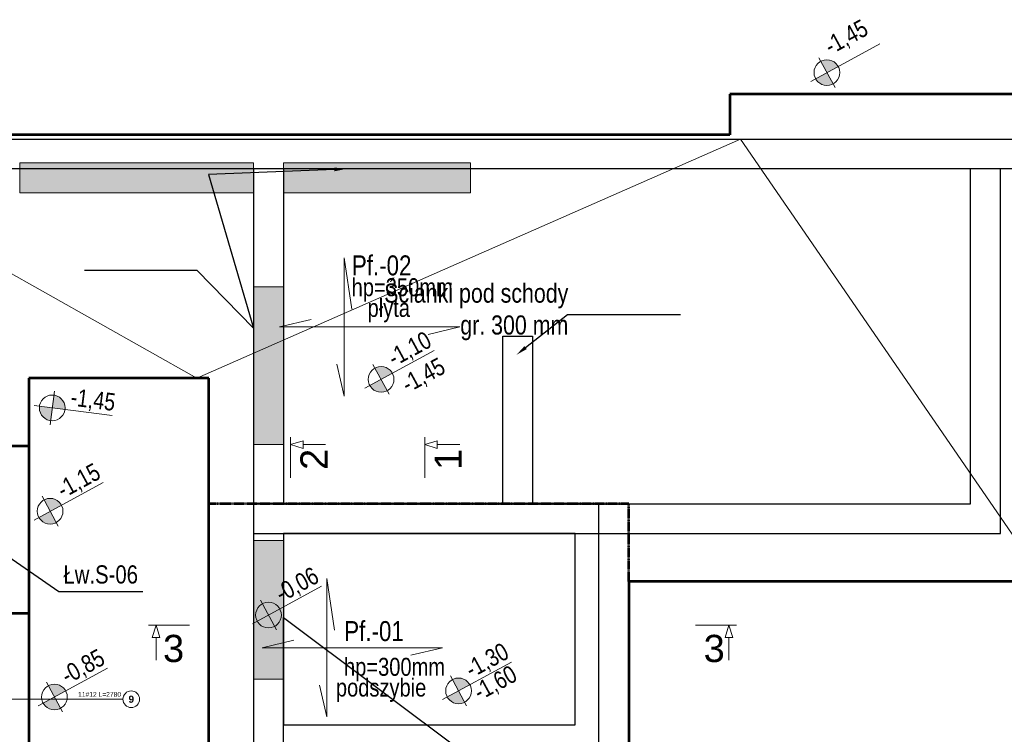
# Model space of a CAD drawing. Extents: x -274995 to 107519, y -337635 to 244261.
# Tile 38 of 49: x 48191 to 56429, y -15684 to -9707. Entities that reach past the tile are written whole.
import ezdxf
from ezdxf import colors
from ezdxf.entities.mleader import LeaderData, LeaderLine
from ezdxf.enums import TextEntityAlignment as Align
from ezdxf.math import Vec2, Vec3

# ---------------------------------------------------------------- set-up
doc = ezdxf.new("R2010")
doc.units = 0
doc.header["$LTSCALE"] = 10
doc.header["$MEASUREMENT"] = 0
doc.linetypes.add('HIDDEN', pattern=[0.375, 0.25, -0.125])
for name, color, linetype, lineweight in [('P-Linia1a', 142, 'Continuous', 53), ('P-Opis', 1, 'Continuous', 18), ('P-Opis fundamenty', 193, 'Continuous', 9), ('P-Opis ściany', 6, 'Continuous', 9), ('P-Ściana żelbetowa', 50, 'Continuous', 30)]:
    doc.layers.add(name, color=color, linetype=linetype, lineweight=lineweight)
doc.layers.add('RCAD_opis rozkładu', color=7, linetype='Continuous')
doc.styles.add('_Fd Opis', font='arial.ttf', dxfattribs={"width": 0.8})
doc.styles.add('CDMSTYLE', font='arial.ttf', dxfattribs={"width": 0.8})
doc.styles.add('style1', font='arial.ttf')
doc.styles.add('style3', font='arialbd.ttf')

msp = doc.modelspace()

# ---------------------------------------------------------------- hatches: boundary and pattern name
at = {"layer": 'P-Opis'}
h = msp.add_hatch(color=1, dxfattribs=at)
h.dxf.hatch_style = 1
h.paths.add_polyline_path([(54944.92579, -10149.28506), (54850.57758, -10200.65799, 0.4142135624), (54996.29872, -10243.63328)])
h.paths.add_polyline_path([(54893.55287, -10054.93685), (54944.92579, -10149.28506), (55039.27401, -10097.91214, 0.4142135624)])
h = msp.add_hatch(color=1, dxfattribs=at)
h.dxf.hatch_style = 1
h.paths.add_polyline_path([(51214.80675, -12715.53727), (51120.45854, -12766.9102, 0.4142135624), (51266.17968, -12809.88549)])
h.paths.add_polyline_path([(51163.43382, -12621.18906), (51214.80675, -12715.53727), (51309.15497, -12664.16435, 0.4142135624)])
h = msp.add_hatch(color=1, dxfattribs=at)
h.dxf.hatch_style = 1
h.paths.add_polyline_path([(48463.06228, -12953.90026), (48356.48389, -12940.41658, 0.4142135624), (48449.5786, -13060.47865)])
h.paths.add_polyline_path([(48476.54596, -12847.32187), (48463.06228, -12953.90026), (48569.64067, -12967.38394, 0.4142135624)])
h = msp.add_hatch(color=1, dxfattribs=at)
h.dxf.hatch_style = 1
h.paths.add_polyline_path([(48445.49298, -13818.19024), (48351.14477, -13869.56317, 0.4142135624), (48496.86591, -13912.53846)])
h.paths.add_polyline_path([(48394.12005, -13723.84203), (48445.49298, -13818.19024), (48539.84119, -13766.81732, 0.4142135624)])
h = msp.add_hatch(color=1, dxfattribs=at)
h.dxf.hatch_style = 1
h.paths.add_polyline_path([(50272.5546, -14686.67269), (50178.20638, -14738.04561, 0.4142135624), (50323.92752, -14781.0209)])
h.paths.add_polyline_path([(50221.18167, -14592.32447), (50272.5546, -14686.67269), (50366.90281, -14635.29976, 0.4142135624)])
h = msp.add_hatch(color=1, dxfattribs=at)
h.dxf.hatch_style = 1
h.paths.add_polyline_path([(51862.55977, -15320.92678), (51768.21156, -15372.29971, 0.4142135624), (51913.9327, -15415.27499)])
h.paths.add_polyline_path([(51811.18684, -15226.57856), (51862.55977, -15320.92678), (51956.90798, -15269.55385, 0.4142135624)])
h = msp.add_hatch(color=1, dxfattribs=at)
h.dxf.hatch_style = 1
h.paths.add_polyline_path([(48481.55615, -15372.24915), (48387.20794, -15423.62208, 0.4142135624), (48532.92908, -15466.59737)])
h.paths.add_polyline_path([(48430.18323, -15277.90094), (48481.55615, -15372.24915), (48575.90437, -15320.87623, 0.4142135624)])
at = {"layer": 'P-Opis ściany', "lineweight": 0, "true_color": 0xd100d1}
h = msp.add_hatch(dxfattribs=at)
h.set_pattern_fill('ANSI33', color=212, scale=20)
h.set_pattern_definition([(45, (57413.17, 230177.87), (-89.80256, 89.80256), []), (45, (57502.97, 230177.87), (-89.80256, 89.80256), [63.5, -31.75])])
h.paths.add_polyline_path([(67447.48249, -13720.18555), (67697.48249, -13720.18555), (67697.5184, -14820.18555), (67447.5184, -14820.18555)])
h.paths.add_polyline_path([(59622.5184, -13920.22732), (59872.51781, -13920.22732), (59872.51781, -14940.22732), (59622.5184, -14940.22732)])
h.paths.add_polyline_path([(59872.51781, -19544.55424), (59622.49917, -19544.55424), (59622.49917, -20564.55424), (59872.51781, -20564.55424)])
h.paths.add_polyline_path([(59872.51781, -21694.55424), (59622.51781, -21694.55424), (59622.51781, -22714.57427), (59872.51781, -22714.57427)])
h.paths.add_polyline_path([(50147.5184, -18921.71688), (50397.5184, -18921.71688), (50397.54017, -23931.71688), (50147.54017, -23931.71688)])
h.paths.add_polyline_path([(47947.54017, -24800.22598), (50147.54017, -24800.22598), (50147.54017, -25050.2114), (47947.54017, -25050.22598)])
h.paths.add_polyline_path([(50147.54144, -15941.02333), (50397.54144, -15941.02333), (50397.54144, -17841.02333), (50147.54144, -17841.02333)])
h.paths.add_polyline_path([(50147.54144, -14062.22742), (50397.54144, -14062.22742), (50397.54144, -15222.22742), (50147.54144, -15222.22742)])
h.paths.add_polyline_path([(50397.54144, -11940.23629), (50147.54144, -11940.23629), (50147.54144, -13260.23932), (50397.54144, -13260.23932)])
h.paths.add_polyline_path([(47642.5184, -14972.70255), (47892.5184, -14972.70255), (47892.5184, -16000.2566), (47642.5184, -16000.2566)])
h.paths.add_polyline_path([(47642.5184, -16450.2566), (47892.5184, -16450.2566), (47892.5184, -18350.25132), (47642.5184, -18350.25132)])
h.paths.add_polyline_path([(43050.46771, -16450.33425), (44070.46854, -16450.33425), (44070.46854, -16200.33425), (43050.46771, -16200.33425)])
h.paths.add_polyline_path([(42147.55478, -11165.23154), (42397.55478, -11165.23154), (42397.55478, -12640.3291), (42147.55478, -12640.3291)])
h.paths.add_polyline_path([(50397.54144, -10905.22732), (51962.5184, -10905.22732), (51962.5184, -11155.22732), (50397.54144, -11155.22732)])
h.paths.add_polyline_path([(48192.5184, -10905.22732), (50147.54144, -10905.22732), (50147.54144, -11155.22732), (48192.5184, -11155.22732)])
h.paths.add_polyline_path([(56746.3077, -10705.22732), (58646.3077, -10705.22732), (58646.3077, -10955.22732), (56746.3077, -10955.22732)])

# ---------------------------------------------------------------- linework, layer by layer
at = {"layer": 'P-Linia1a'}
for p, q in [((68072.5184, -10330.22866), (54132.5546, -10329.78316)), ((54132.5546, -10329.78316), (54132.5546, -10670.22866)), ((54132.5546, -10670.22866), (42147.59098, -10670.22866)), ((49772.5546, -12705.22866), (48267.55513, -12705.22866)), ((48267.55513, -12705.22866), (48267.58238, -17891.4498)), ((49772.5546, -13755.22866), (49772.5546, -12705.22866)), ((47267.57754, -13271.5641), (48267.55762, -13271.5641)), ((49772.5546, -15855.28405), (49772.5546, -13755.22866)), ((56797.60068, -14405.22866), (53287.60068, -14405.22866)), ((53287.60068, -14405.22866), (53287.60068, -16155.28273)), ((47267.56731, -14671.5641), (48267.56459, -14671.5641))]:
    msp.add_line(p, q, dxfattribs=at)
at = {"layer": 'P-Linia1a', "linetype": 'HIDDEN'}
for p, q in [((53287.60068, -13755.22866), (49772.5546, -13755.22866)), ((53287.60068, -14405.22866), (53287.60068, -13755.22866))]:
    msp.add_line(p, q, dxfattribs=at)
at = {"layer": 'P-Opis', "color": 1}
for p, q in [((54810.00692, -10222.74885), (55388.38645, -9907.81921)), ((54877.02599, -10024.58466), (55012.82559, -10273.98547)), ((51079.88788, -12789.00106), (51658.2674, -12474.07143)), ((51146.90695, -12590.83687), (51282.70655, -12840.23768)), ((48480.88371, -12813.03518), (48445.24085, -13094.76534)), ((48310.65414, -12934.61847), (48964.00788, -13017.27697)), ((48310.57411, -13891.65403), (48888.95363, -13576.72439)), ((48377.59318, -13693.48984), (48513.39278, -13942.89065)), ((50137.63573, -14760.13647), (50716.01525, -14445.20684)), ((50204.6548, -14561.97228), (50340.4544, -14811.37309)), ((48346.63729, -15445.71294), (48925.01681, -15130.7833)), ((51727.6409, -15394.39057), (52306.02042, -15079.46093)), ((51794.65997, -15196.22638), (51930.45957, -15445.62718)), ((48413.65636, -15247.54875), (48549.45595, -15496.94956))]:
    msp.add_line(p, q, dxfattribs=at)
at = {"layer": 'P-Opis'}
for p, q in [((49672.57764, -12705.22866), (54222.5546, -10705.22866)), ((54222.5546, -10705.22866), (56697.60068, -14305.22866)), ((46923.4236, -11155.22866), (49672.57764, -12705.22866))]:
    msp.add_line(p, q, dxfattribs=at)
at = {"layer": 'P-Opis', "color": 212, "true_color": 0xd100d1}
for p, q in [((50457.23719, -13198.14527), (50457.23719, -13261.32527)), ((50457.23719, -13261.32527), (50562.53719, -13229.73527)), ((50562.53719, -13292.91527), (50457.23719, -13261.32527)), ((50457.23719, -13261.32527), (50457.23719, -13539.98703)), ((50562.53719, -13229.73527), (50562.53719, -13261.32527)), ((50562.53719, -13261.32527), (50750.77457, -13261.32527)), ((50750.77457, -13261.32527), (50562.53719, -13261.32527)), ((50562.53719, -13261.32527), (50562.53719, -13292.91527)), ((51579.74727, -13198.14527), (51579.74727, -13261.32527)), ((51579.74727, -13261.32527), (51685.04727, -13229.73527)), ((51685.04727, -13292.91527), (51579.74727, -13261.32527)), ((51579.74727, -13261.32527), (51579.74727, -13539.98703)), ((51685.04727, -13229.73527), (51685.04727, -13261.32527)), ((51685.04727, -13261.32527), (51873.28466, -13261.32527)), ((51873.28466, -13261.32527), (51685.04727, -13261.32527)), ((51685.04727, -13261.32527), (51685.04727, -13292.91527)), ((49268.38961, -14770.20383), (49331.56961, -14770.20383)), ((49331.56961, -14770.20383), (49299.97961, -14875.50383)), ((49363.15961, -14875.50383), (49331.56961, -14770.20383)), ((49331.56961, -14770.20383), (49610.23136, -14770.20383)), ((54125.05963, -14770.20383), (53846.39788, -14770.20383)), ((54093.46963, -14875.50383), (54125.05963, -14770.20383)), ((54188.23963, -14770.20383), (54125.05963, -14770.20383)), ((54125.05963, -14770.20383), (54156.64963, -14875.50383)), ((49299.97961, -14875.50383), (49331.56961, -14875.50383)), ((49331.56961, -14875.50383), (49331.56961, -15063.74121)), ((49331.56961, -15063.74121), (49331.56961, -14875.50383)), ((49331.56961, -14875.50383), (49363.15961, -14875.50383)), ((54125.05963, -14875.50383), (54093.46963, -14875.50383)), ((54156.64963, -14875.50383), (54125.05963, -14875.50383)), ((54125.05963, -14875.50383), (54125.05963, -15063.74121)), ((54125.05963, -15063.74121), (54125.05963, -14875.50383))]:
    msp.add_line(p, q, dxfattribs=at)
at = {"layer": 'P-Opis', "lineweight": 20}
for points in [[(50844.40797, -12589.50893), (50906.78369, -12854.77492), (50906.78369, -11697.80306), (50969.15942, -12128.68759)], [(51608.66156, -12338.66471), (51873.92755, -12276.28899), (50365.28559, -12276.28899), (50630.55158, -12213.91326)], [(50699.28522, -15273.51672), (50761.66095, -15538.78271), (50761.66095, -14381.81085), (50824.03667, -14812.69538)], [(51463.53882, -15022.67251), (51728.80481, -14960.29678), (50220.16285, -14960.29678), (50485.42884, -14897.92106)]]:
    msp.add_lwpolyline(points, dxfattribs=at)
at = {"layer": 'P-Opis', "color": 1}
for centre in [(54944.92579, -10149.28506), (51214.80675, -12715.53727), (48463.06228, -12953.90026), (48445.49298, -13818.19024), (50272.5546, -14686.67269), (51862.55977, -15320.92678), (48481.55615, -15372.24915)]:
    msp.add_circle(centre, 107.42794, dxfattribs=at)
at = {"layer": 'P-Opis fundamenty', "linetype": 'ByBlock', "lineweight": -2}
msp.add_line((48519.31612, -14490.4739), (49220.01221, -14490.4739), dxfattribs=at)
msp.add_lwpolyline([(47989.23298, -14123.22448), (48519.31612, -14490.4739)], dxfattribs=at)
msp.add_lwpolyline([(47989.23298, -14123.22448), (48519.31612, -14490.4739)], dxfattribs=at)
at = {"layer": 'P-Opis ściany', "color": 212, "lineweight": 13, "true_color": 0xd100d1}
for points in [[(48192.5184, -10905.22732), (50147.54144, -10905.22732), (50147.54144, -11155.22732), (48192.5184, -11155.22732)], [(50397.54144, -10905.22732), (51962.5184, -10905.22732), (51962.5184, -11155.22732), (50397.54144, -11155.22732)], [(50397.54144, -11940.23629), (50147.54144, -11940.23629), (50147.54144, -13260.23932), (50397.54144, -13260.23932)], [(50147.54144, -14062.22742), (50397.54144, -14062.22742), (50397.54144, -15222.22742), (50147.54144, -15222.22742)]]:
    msp.add_lwpolyline(points, close=True, dxfattribs=at)
at = {"layer": 'P-Ściana żelbetowa', "lineweight": 25}
for p, q in [((42147.59098, -10705.22866), (54222.5546, -10705.22866)), ((54222.5546, -10705.22866), (67697.5184, -10705.22866)), ((54472.5546, -10955.22866), (42397.59098, -10955.22866)), ((50147.57764, -10955.22866), (50147.57764, -14005.22866)), ((50397.57764, -10955.22866), (50397.57764, -13755.22866)), ((59622.5546, -10955.22866), (54472.5546, -10955.22866)), ((54472.5546, -10955.22866), (54472.5546, -10955.22866)), ((56147.60068, -13755.22866), (56147.60068, -10955.22866)), ((56397.60068, -14005.22866), (56397.60068, -10955.22866)), ((52232.57764, -12355.22866), (52482.57764, -12355.22866)), ((52232.57764, -13755.22866), (52232.57764, -12355.22866)), ((52482.57764, -12355.22866), (52482.57764, -13755.22866)), ((53037.60068, -13755.22866), (50147.57764, -13755.22866)), ((50147.57764, -13755.22866), (50147.57764, -15855.28405)), ((50397.57764, -13755.22866), (56147.60068, -13755.22866)), ((52482.57764, -13755.22866), (52232.57764, -13755.22866)), ((53037.60068, -15855.28405), (53037.60068, -13755.22866)), ((50147.57764, -14005.22866), (56397.60068, -14005.22866)), ((52837.60068, -14005.22866), (50397.57764, -14005.22866)), ((50397.57764, -14005.22866), (50397.57764, -15605.28405)), ((52837.60068, -15605.28405), (52837.60068, -14005.22866)), ((50397.57764, -15605.28405), (52837.60068, -15605.28405))]:
    msp.add_line(p, q, dxfattribs=at)
at = {"layer": 'RCAD_opis rozkładu', "color": 8, "lineweight": 0}
msp.add_line((49054.33358, -15391.08302), (48009.52182, -15391.27899), dxfattribs=at)
msp.add_circle((49124.33357, -15391.06989), 70, dxfattribs=at)

# ---------------------------------------------------------------- texts
at = {"layer": 'P-Opis', "color": 212, "true_color": 0xd100d1, "style": '_Fd Opis'}
for s, p in [('2', (50653.03175, -13472.94704)), ('1', (51775.54183, -13472.94704))]:
    msp.add_text(s, height=227.5, rotation=90, dxfattribs=at).set_placement(p, align=Align.MIDDLE_LEFT)
for p in [(49390.17978, -14965.99839), (53913.43787, -14965.99839)]:
    msp.add_text('3', height=227.5, dxfattribs=at).set_placement(p, align=Align.MIDDLE_LEFT)
at = {"layer": 'P-Opis fundamenty', "style": '_Fd Opis', "width": 0.8}
for s, rotation, p in [('-1,45', 28.568443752, (54976.13378, -10003.3498)), ('-1,10', 28.568443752, (51322.82845, -12612.05167)), ('-1,45', 28.568443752, (51438.37324, -12832.10186)), ('-1,45', 352.789579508, (48611.20181, -12933.1003)), ('-1,15', 28.568443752, (48553.51468, -13714.70464)), ('-0,06', 28.568443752, (50380.5763, -14583.18708)), ('-0,85', 28.568443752, (48589.57786, -15268.76355)), ('-1,30', 28.568443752, (51970.58147, -15217.44117)), ('-1,60', 28.568443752, (52038.80994, -15405.93266))]:
    msp.add_text(s, height=146.25, rotation=rotation, dxfattribs=at).set_placement(p)
at = {"layer": 'P-Opis fundamenty', "width": 0.8}
for s, height, style, p in [('Pf.-02', 167.1096, 'CDMSTYLE', (50970.37121, -11845.45734)), ('hp=350mm', 150.40616, 'CDMSTYLE', (50968.23908, -12019.69883)), ('płyta', 150.40616, 'CDMSTYLE', (51101.39302, -12192.92838)), ('Łw.S-06', 152.1, '_Fd Opis', (48556.86426, -14423.00986)), ('Pf.-01', 167.1096, 'CDMSTYLE', (50906.39515, -14904.39076)), ('hp=300mm', 150.40616, 'CDMSTYLE', (50904.26302, -15194.91217)), ('podszybie', 150.40616, 'CDMSTYLE', (50836.4103, -15368.14172))]:
    msp.add_text(s, height=height, dxfattribs=dict(at, style=style)).set_placement(p)
at = {"layer": 'P-Opis ściany', "lineweight": 13, "insert": (52781.33345, -12151.25269), "char_height": 160, "attachment_point": 6, "rotation": 0.000001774, "style": '_Fd Opis'}
msp.add_mtext('Ścianki pod schody\\Pgr. 300 mm', dxfattribs=at)
at = {"layer": 'RCAD_opis rozkładu', "color": 2, "insert": (48859.2449, -15350.38776), "char_height": 40, "attachment_point": 5, "style": 'style1'}
msp.add_mtext('11#12 L=2780', dxfattribs=at)
at = {"layer": 'RCAD_opis rozkładu', "color": 1, "insert": (49124.33357, -15391.06989), "char_height": 60, "attachment_point": 5, "style": 'style3'}
msp.add_mtext('9', dxfattribs=at)

# ---------------------------------------------------------------- leaders
at = {"layer": 'P-Opis ściany', "color": 212, "lineweight": 13, "true_color": 0xd100d1}
ml = msp.add_multileader_mtext('Standard', dxfattribs=at)
ml.set_content('         ', color=(209, 0, 209))
ml.set_leader_properties()
ml.build(insert=Vec2(0, 0))
ml.multileader.update_dxf_attribs({"arrow_head_size": 96})
ctx = ml.context
ctx.base_point, ctx.char_height, ctx.arrow_head_size, ctx.landing_gap_size, ctx.plane_origin = Vec3(48717.51108, -11804.57952), 3.2, 96, 1.6, Vec3(48816.44958, -13541.7866)
ctx.text_align_type = 2
notes = []
notes.append((ctx, [(1, (1, 1, 0), (49676.65206, -11804.57952), (-1, 0), 944.76281, [(2, [(50919.60902, -10955.22732), (49771.70354, -11001.21824), (50147.54144, -12286.9189)], 0, [])])]))
ctx.mtext.insert, ctx.mtext.alignment, ctx.mtext.flow_direction = Vec3(48730.28925, -11802.97952), 3, 5
at = {"layer": 'P-Opis ściany', "lineweight": 13}
ml = msp.add_multileader_mtext('Standard', dxfattribs=at)
ml.set_content('         ', color=256)
ml.set_leader_properties()
ml.build(insert=Vec2(0, 0))
ml.multileader.update_dxf_attribs({"arrow_head_size": 96})
ctx = ml.context
ctx.base_point, ctx.char_height, ctx.arrow_head_size, ctx.landing_gap_size, ctx.plane_origin = Vec3(53719.90739, -12172.92807), 3.2, 96, 1.6, Vec3(53635.34705, -13910.13515)
notes.append((ctx, [(1, (1, 1, 0), (52775.14457, -12172.92807), (1, 0), 944.76281, [(0, [(52348.26741, -12509.16709)], 0, [])])]))
ctx.mtext.insert, ctx.mtext.rotation, ctx.mtext.flow_direction = Vec3(53721.50739, -12171.32807), 6.2831853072, 5
at = {"layer": 'P-Opis ściany', "color": 212, "lineweight": 13, "true_color": 0xd100d1}
ml = msp.add_multileader_mtext('Standard', dxfattribs=at)
ml.set_content('         ', color=(209, 0, 209))
ml.set_leader_properties()
ml.build(insert=Vec2(0, 0))
ml.multileader.update_dxf_attribs({"arrow_head_size": 96})
ctx = ml.context
ctx.base_point, ctx.char_height, ctx.arrow_head_size, ctx.landing_gap_size, ctx.plane_origin, ctx.plane_x_axis, ctx.plane_y_axis = Vec3(52665.07982, -17362.12658), 3.2, 96, 1.6, Vec3(53875.99281, -18833.18808), Vec3(0, 1), Vec3(-1, 0)
ctx.text_align_type = 2
notes.append((ctx, [(1, (1, 1, 0), (52665.07982, -16402.9856), (0, -1), 944.76281, [(0, [(50397.54144, -16642.59382), (50397.54144, -14706.62541)], 0, [])])]))
ctx.mtext.insert, ctx.mtext.text_direction, ctx.mtext.rotation, ctx.mtext.alignment, ctx.mtext.flow_direction = Vec3(52663.47982, -17349.34841), Vec3(0, 1), 1.5707963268, 3, 5
for ctx, leaders in notes:
    for number, flags, end, landing, length, lines in leaders:
        leader = LeaderData()
        leader.index, (leader.has_last_leader_line, leader.has_dogleg_vector, leader.attachment_direction) = number, flags
        leader.last_leader_point, leader.dogleg_vector, leader.dogleg_length = Vec3(end), Vec3(landing), length
        for number, points, colour, breaks in lines:
            line = LeaderLine()
            line.index, line.vertices, line.color, line.breaks = number, Vec3.list(points), colors.encode_raw_color(colour), breaks
            leader.lines.append(line)
        ctx.leaders.append(leader)

doc.saveas('drawing.dxf')
